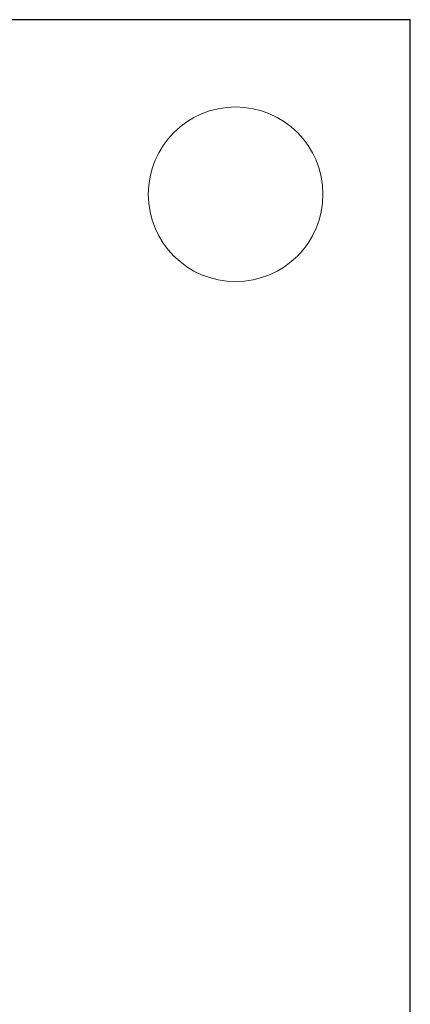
# Model space of a CAD drawing. Header units: millimetres. Extents: x -11513 to 3649, y 2330 to 12522.
# Tile 42 of 75: x -9780 to -9773, y 8946 to 8963. Entities that reach past the tile are written whole.
import ezdxf
from ezdxf.enums import TextEntityAlignment as Align

# ---------------------------------------------------------------- set-up
doc = ezdxf.new("R2010")
doc.units = ezdxf.units.MM
doc.layers.add('Aparatura', color=7, linetype='Continuous')
doc.styles.add('Arial', font='Arial', dxfattribs={"height": 1})

# ---------------------------------------------------------------- blocks, each defined once
blk = doc.blocks.new('Tabliczka_2016_RS-W_Włoszczowa')
at = {"layer": 'Aparatura'}
blk.add_lwpolyline([(0, 0), (90, 0), (90, 62), (0, 62)], close=True, dxfattribs=at)
at = {"layer": 'Aparatura', "lineweight": 5}
blk.add_open_spline([(87, 60.5), (87.828, 60.5), (88.5, 59.828), (88.5, 59), (88.5, 59), (88.5, 58.172), (87.828, 57.5), (87, 57.5), (87, 57.5), (86.172, 57.5), (85.5, 58.172), (85.5, 59), (85.5, 59), (85.5, 59.828), (86.172, 60.5), (87, 60.5)], degree=3, knots=[0, 0, 0, 0, 0.2, 0.2, 0.2, 0.2, 0.4, 0.4, 0.4, 0.4, 0.6, 0.6, 0.6, 0.6, 1, 1, 1, 1], dxfattribs=at)
at = {"layer": 'Aparatura', "color": 1, "lineweight": 5, "style": 'Arial'}
for tag, p in [('3-2017-00001/0001', (82.135, 29.517)), ('2017', (32.181, 29.517)), ('...', (77.439, 24.317))]:
    blk.add_attdef(tag, text='', height=2, dxfattribs=at).set_placement(p, align=Align.RIGHT)

msp = doc.modelspace()

# ---------------------------------------------------------------- block references
at = {"xscale": 1.02, "yscale": 1.02, "zscale": 1.02}
msp.add_blockref('Tabliczka_2016_RS-W_Włoszczowa', (-9864.893, 8899.526), dxfattribs=at)

doc.saveas('drawing.dxf')
